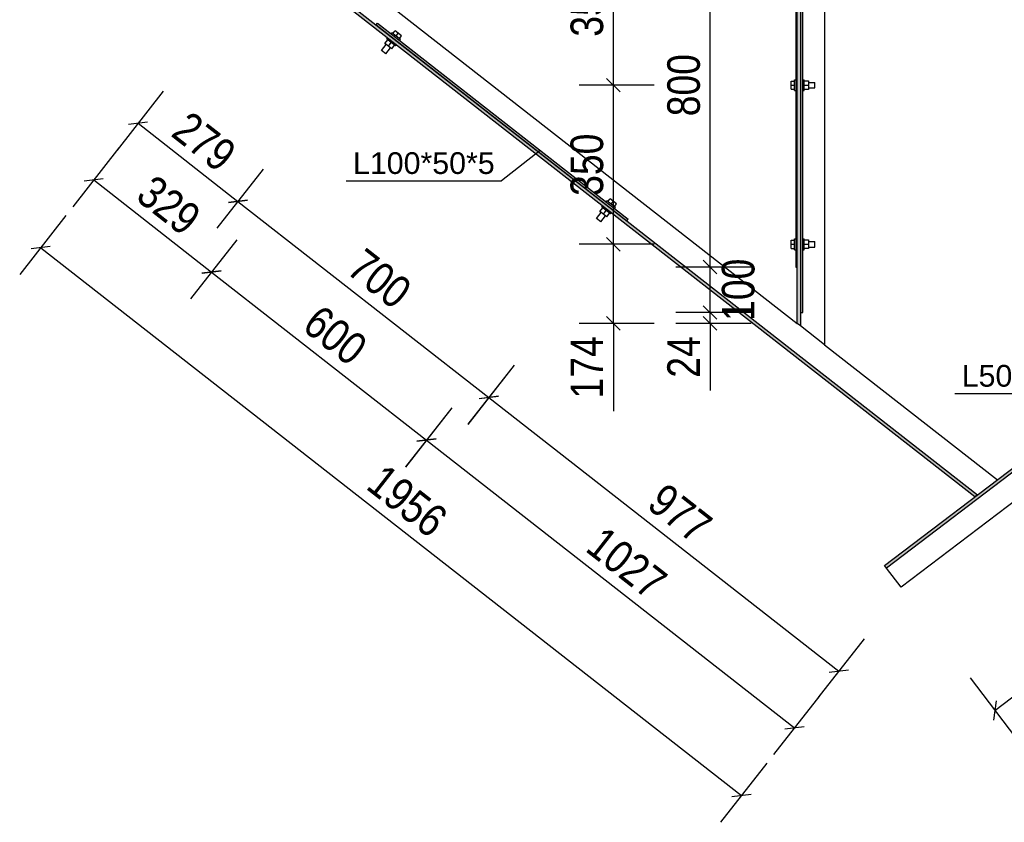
# Model space of a CAD drawing. Header units: millimetres. Extents: x 75 to 96588, y 16 to 10023.
# Tile 1 of 25: x 227 to 2391, y 16 to 1781. Entities that reach past the tile are written whole.
import ezdxf

# ---------------------------------------------------------------- set-up
doc = ezdxf.new("R2010")
doc.units = ezdxf.units.MM
doc.styles.add('Arial', font='ARIAL.TTF', dxfattribs={"height": 0.2})
doc.styles.add('Arial Narrow', font='ARIALN.TTF', dxfattribs={"height": 0.2})

# ---------------------------------------------------------------- blocks, each defined once
blk = doc.blocks.new('Part-84831 - 84818')
blk.add_hatch(color=96).paths.add_polyline_path([(1936, 4077.1), (1936, 1113), (1943, 1107.5), (1943, 4077.1)])
at = {"color": 96}
for p, q in [((1936, 1113), (1936, 4077.1)), ((1936, 4077.1), (1943, 4077.1)), ((1943, 4077.1), (1996, 4077.1)), ((1943, 4077.1), (1943, 1107.5)), ((1996, 4077.1), (1996, 1066.1)), ((1943, 1107.5), (1936, 1113)), ((1996, 1066.1), (1943, 1107.5))]:
    blk.add_line(p, q, dxfattribs=at)
blk = doc.blocks.new('Part-85775 - 84818')
blk.add_hatch(color=6).paths.add_polyline_path([(1933, 2037.1), (1933, 1237.1), (1936, 1237.1), (1936, 2037.1)])
at = {"color": 7}
for p, q in [((1933, 2037.1), (1933, 1237.1)), ((1933, 2037.1), (1936, 2037.1)), ((1936, 1237.1), (1936, 2037.1)), ((1933, 1237.1), (1936, 1237.1))]:
    blk.add_line(p, q, dxfattribs=at)
blk = doc.blocks.new('Part-84828 - 84818')
blk.add_hatch(color=96).paths.add_polyline_path([(2128.2, 580.5), (2132.4, 574.9), (4313, 2233.2), (4306, 2236.6)])
at = {"color": 96}
for p, q in [((2128.2, 580.5), (4306, 2236.6)), ((4313, 2233.2), (2132.4, 574.9)), ((4306, 2236.6), (4313, 2233.2)), ((4366, 2206.9), (2164.5, 532.7)), ((2132.4, 574.9), (2128.2, 580.5)), ((2164.5, 532.7), (2132.4, 574.9))]:
    blk.add_line(p, q, dxfattribs=at)
blk = doc.blocks.new('Bolt-85787 - 84818')
at = {"color": 7}
for p, q in [((1047.1, 1750.7), (1051.8, 1756.6)), ((1065.9, 1745.5), (1051.8, 1756.6)), ((1029.5, 1728.9), (1035.7, 1736.8)), ((1033.7, 1738.4), (1035.5, 1740.7)), ((1052.6, 1723.6), (1033.7, 1738.4)), ((1042.9, 1750.2), (1044.8, 1752.5)), ((1063.7, 1737.8), (1044.8, 1752.5)), ((1054.2, 1745.1), (1058.9, 1751.1)), ((1061.3, 1739.6), (1065.9, 1745.5)), ((1061.8, 1735.4), (1063.7, 1737.8)), ((1021.8, 1713.4), (1032.3, 1726.8)), ((1031.2, 1706), (1021.8, 1713.4)), ((1044.5, 1717.2), (1029.5, 1728.9)), ((1031.2, 1706), (1041.7, 1719.4)), ((1037, 1723.1), (1043.2, 1731)), ((1044.5, 1717.2), (1050.6, 1725.1)), ((1052.6, 1723.6), (1054.5, 1725.9)), ((1519.8, 1381.2), (1524.5, 1387.1)), ((1538.6, 1376), (1524.5, 1387.1)), ((1502.2, 1359.4), (1508.4, 1367.3)), ((1506.4, 1368.8), (1508.2, 1371.2)), ((1525.3, 1354), (1506.4, 1368.8)), ((1515.6, 1380.6), (1517.5, 1383)), ((1536.4, 1368.2), (1517.5, 1383)), ((1526.9, 1375.6), (1531.6, 1381.5)), ((1534, 1370.1), (1538.6, 1376)), ((1534.5, 1365.9), (1536.4, 1368.2)), ((1494.5, 1343.9), (1505, 1357.2)), ((1504, 1336.5), (1494.5, 1343.9)), ((1517.2, 1347.7), (1502.2, 1359.4)), ((1504, 1336.5), (1514.4, 1349.9)), ((1509.7, 1353.6), (1515.9, 1361.4)), ((1517.2, 1347.7), (1523.3, 1355.6)), ((1525.3, 1354), (1527.2, 1356.4))]:
    blk.add_line(p, q, dxfattribs=at)
blk = doc.blocks.new('Part-85651 - 84818')
blk.add_hatch(color=96).paths.add_polyline_path([(786, 1935.8), (2326.6, 731.4), (2332.4, 735.8), (793, 1939.2)])
at = {"color": 96}
for p, q in [((846, 1965.1), (1936, 1113)), ((786, 1935.8), (793, 1939.2)), ((2326.6, 731.4), (786, 1935.8)), ((793, 1939.2), (2332.4, 735.8)), ((1996, 1066.1), (2376, 769)), ((2332.4, 735.8), (2326.6, 731.4))]:
    blk.add_line(p, q, dxfattribs=at)
blk = doc.blocks.new('Part-85776 - 84818')
blk.add_hatch(color=6).paths.add_polyline_path([(1943, 2037.1), (1943, 1137.1), (1948, 1137.1), (1948, 2037.1)])
at = {"color": 7}
for p, q in [((1943, 2037.1), (1943, 1137.1)), ((1943, 2037.1), (1948, 2037.1)), ((1948, 1137.1), (1948, 2037.1)), ((1943, 1137.1), (1948, 1137.1))]:
    blk.add_line(p, q, dxfattribs=at)
blk = doc.blocks.new('Bolt-85777 - 84818')
at = {"color": 7}
for p, q in [((1922.5, 1996.1), (1930, 1996.1)), ((1922.5, 1978.1), (1922.5, 1996.1)), ((1930, 1975.1), (1930, 1999.1)), ((1930, 1999.1), (1933, 1999.1)), ((1948, 1999.1), (1951, 1999.1)), ((1951, 1975.1), (1951, 1999.1)), ((1951, 1996.6), (1961, 1996.6)), ((1961, 1996.6), (1961, 1977.6)), ((1961, 1993.1), (1975, 1993.1)), ((1975, 1981.1), (1975, 1993.1)), ((1922.5, 1987.1), (1930, 1987.1)), ((1922.5, 1978.1), (1930, 1978.1)), ((1930, 1975.1), (1933, 1975.1)), ((1948, 1975.1), (1951, 1975.1)), ((1951, 1987.1), (1961, 1987.1)), ((1961, 1977.6), (1951, 1977.6)), ((1961, 1981.1), (1975, 1981.1)), ((1922.5, 1646.1), (1930, 1646.1)), ((1922.5, 1628.1), (1922.5, 1646.1)), ((1930, 1625.1), (1930, 1649.1)), ((1930, 1649.1), (1933, 1649.1)), ((1948, 1649.1), (1951, 1649.1)), ((1951, 1625.1), (1951, 1649.1)), ((1951, 1646.6), (1961, 1646.6)), ((1961, 1646.6), (1961, 1627.6)), ((1922.5, 1637.1), (1930, 1637.1)), ((1922.5, 1628.1), (1930, 1628.1)), ((1930, 1625.1), (1933, 1625.1)), ((1948, 1625.1), (1951, 1625.1)), ((1951, 1637.1), (1961, 1637.1)), ((1961, 1627.6), (1951, 1627.6)), ((1961, 1643.1), (1975, 1643.1)), ((1961, 1631.1), (1975, 1631.1)), ((1975, 1631.1), (1975, 1643.1)), ((1930, 1275.1), (1930, 1299.1)), ((1930, 1299.1), (1933, 1299.1)), ((1948, 1299.1), (1951, 1299.1)), ((1951, 1275.1), (1951, 1299.1)), ((1922.5, 1296.1), (1930, 1296.1)), ((1922.5, 1278.1), (1922.5, 1296.1)), ((1922.5, 1287.1), (1930, 1287.1)), ((1922.5, 1278.1), (1930, 1278.1)), ((1951, 1296.6), (1961, 1296.6)), ((1951, 1287.1), (1961, 1287.1)), ((1961, 1277.6), (1951, 1277.6)), ((1961, 1296.6), (1961, 1277.6)), ((1961, 1293.1), (1975, 1293.1)), ((1961, 1281.1), (1975, 1281.1)), ((1975, 1281.1), (1975, 1293.1)), ((1930, 1275.1), (1933, 1275.1)), ((1948, 1275.1), (1951, 1275.1))]:
    blk.add_line(p, q, dxfattribs=at)
blk = doc.blocks.new('Part-85786 - 84818')
blk.add_hatch(color=6).paths.add_polyline_path([(1009.9, 1769.6), (1561.4, 1338.5), (1564.5, 1342.5), (1013, 1773.6)])
at = {"color": 7}
for p, q in [((1009.9, 1769.6), (1013, 1773.6)), ((1009.9, 1769.6), (1561.4, 1338.5)), ((1013, 1773.6), (1564.5, 1342.5)), ((1561.4, 1338.5), (1564.5, 1342.5))]:
    blk.add_line(p, q, dxfattribs=at)
blk = doc.blocks.new('StraightDimension-91868 - 84818')
at = {"color": 174}
for p, q in [((1546.7, 1272.1), (1516.7, 1302.1)), ((1621.7, 1287.1), (1456.7, 1287.1)), ((1531.7, 1113), (1531.7, 1287.1)), ((1516.7, 1128), (1546.7, 1098)), ((1621.7, 1113), (1456.7, 1113)), ((1531.7, 1113), (1531.7, 919.9)), ((1531.7, 1113), (1531.7, 919.9))]:
    blk.add_line(p, q, dxfattribs=at)
at = {"color": 30, "style": 'Arial Narrow'}
blk.add_text('174', height=71.58, rotation=90.0002, dxfattribs=at).set_placement((1509.2, 948.1))
blk = doc.blocks.new('StraightDimension-89827 - 84818')
at = {"color": 174}
for p, q in [((1834.4, 2037.1), (1669.4, 2037.1)), ((1759.4, 2022.1), (1729.4, 2052.1)), ((1744.4, 1237.1), (1744.4, 2037.1)), ((1834.4, 1237.1), (1669.4, 1237.1)), ((1729.4, 1252.1), (1759.4, 1222.1))]:
    blk.add_line(p, q, dxfattribs=at)
at = {"color": 30, "style": 'Arial Narrow'}
blk.add_text('800', height=71.58, rotation=90.0002, dxfattribs=at).set_placement((1721.9, 1568.7))
blk = doc.blocks.new('StraightDimension-89145 - 84818')
at = {"color": 174}
for p, q in [((444.7, 1499.5), (343.1, 1369.5)), ((410.3, 1431.2), (368.2, 1426)), ((389.3, 1428.6), (648.4, 1226)), ((703.8, 1296.9), (602.2, 1166.9)), ((627.4, 1223.4), (669.5, 1228.6))]:
    blk.add_line(p, q, dxfattribs=at)
at = {"color": 30, "style": 'Arial Narrow'}
blk.add_text('329', height=71.58, rotation=321.9843, dxfattribs=at).set_placement((478.8, 1387.1))
blk = doc.blocks.new('StraightDimension-89074 - 84818')
at = {"color": 174}
for p, q in [((328.1, 1350.4), (226.5, 1220.4)), ((293.8, 1282.1), (251.7, 1276.9)), ((272.7, 1279.5), (1813.5, 75)), ((1868.9, 145.9), (1767.3, 15.9)), ((1792.4, 72.4), (1834.5, 77.6))]:
    blk.add_line(p, q, dxfattribs=at)
at = {"color": 30, "style": 'Arial Narrow'}
blk.add_text('1956', height=71.58, rotation=321.9843, dxfattribs=at).set_placement((985.1, 751.1))
blk = doc.blocks.new('StraightDimension-89143 - 84818')
at = {"color": 174}
for p, q in [((1176.5, 927.3), (1074.9, 797.3)), ((1142.1, 859), (1100, 853.8)), ((1121.1, 856.4), (1930, 224)), ((1985.4, 294.9), (1883.8, 164.9)), ((1908.9, 221.5), (1951.1, 226.6))]:
    blk.add_line(p, q, dxfattribs=at)
at = {"color": 30, "style": 'Arial Narrow'}
blk.add_text('1027', height=71.58, rotation=321.9843, dxfattribs=at).set_placement((1467.5, 614.1))
blk = doc.blocks.new('StraightDimension-89144 - 84818')
at = {"color": 174}
for p, q in [((703.8, 1296.9), (602.2, 1166.9)), ((669.4, 1228.6), (627.3, 1223.4)), ((648.4, 1226), (1121.1, 856.5)), ((1176.5, 927.4), (1074.9, 797.4)), ((1100, 853.9), (1142.2, 859))]:
    blk.add_line(p, q, dxfattribs=at)
at = {"color": 30, "style": 'Arial Narrow'}
blk.add_text('600', height=71.58, rotation=321.9843, dxfattribs=at).set_placement((844.7, 1101.1))
blk = doc.blocks.new('StraightDimension-89216 - 84818')
at = {"color": 174}
for p, q in [((1313.3, 1021.1), (1211.7, 891.1)), ((1278.9, 952.8), (1236.8, 947.6)), ((1257.8, 950.2), (2027.4, 348.6)), ((2082.8, 419.5), (1981.2, 289.5)), ((2006.3, 346), (2048.4, 351.2))]:
    blk.add_line(p, q, dxfattribs=at)
at = {"color": 30, "style": 'Arial Narrow'}
blk.add_text('977', height=71.58, rotation=321.9843, dxfattribs=at).set_placement((1602.6, 709.3))
blk = doc.blocks.new('StraightDimension-89217 - 84818')
at = {"color": 174}
for p, q in [((761.8, 1452.3), (660.2, 1322.3)), ((727.5, 1384), (685.3, 1378.8)), ((706.4, 1381.4), (1257.9, 950.3)), ((1313.3, 1021.2), (1211.7, 891.2)), ((1236.8, 947.7), (1278.9, 952.8))]:
    blk.add_line(p, q, dxfattribs=at)
at = {"color": 30, "style": 'Arial Narrow'}
blk.add_text('700', height=71.58, rotation=321.9843, dxfattribs=at).set_placement((942.1, 1225.7))
blk = doc.blocks.new('StraightDimension-89218 - 84818')
at = {"color": 174}
for p, q in [((542.1, 1624.1), (440.5, 1494.1)), ((507.7, 1555.8), (465.6, 1550.6)), ((486.7, 1553.2), (706.4, 1381.4)), ((761.8, 1452.3), (660.2, 1322.3)), ((685.4, 1378.8), (727.5, 1384))]:
    blk.add_line(p, q, dxfattribs=at)
at = {"color": 30, "style": 'Arial Narrow'}
blk.add_text('279', height=71.58, rotation=321.9843, dxfattribs=at).set_placement((556.5, 1527.1))
blk = doc.blocks.new('StraightDimension-89828 - 84818')
at = {"color": 174}
for p, q in [((1834.4, 1237.1), (1669.4, 1237.1)), ((1759.4, 1222.1), (1729.4, 1252.1)), ((1744.4, 1137.1), (1744.4, 1237.1)), ((1729.4, 1152.1), (1759.4, 1122.1)), ((1834.4, 1137.1), (1669.4, 1137.1))]:
    blk.add_line(p, q, dxfattribs=at)
at = {"color": 30, "style": 'Arial Narrow'}
blk.add_text('100', height=71.58, rotation=90.0002, dxfattribs=at).set_placement((1841.9, 1118.7))
blk = doc.blocks.new('StraightDimension-89829 - 84818')
at = {"color": 174}
for p, q in [((1729.4, 1152.1), (1759.4, 1122.1)), ((1834.4, 1137.1), (1669.4, 1137.1)), ((1759.4, 1098), (1729.4, 1128)), ((1744.4, 1113), (1744.4, 1137.1)), ((1834.4, 1113), (1669.4, 1113)), ((1744.4, 1113), (1744.4, 965.5)), ((1744.4, 1113), (1744.4, 965.5))]:
    blk.add_line(p, q, dxfattribs=at)
at = {"color": 30, "style": 'Arial Narrow'}
blk.add_text('24', height=71.58, rotation=90.0002, dxfattribs=at).set_placement((1721.9, 993.7))
blk = doc.blocks.new('StraightDimension-91145 - 84818')
at = {"color": 174}
for p, q in [((2626.8, 570), (2726.7, 438.7)), ((2370.4, 261.9), (2681.3, 498.4)), ((2678.5, 477.3), (2684.2, 519.4)), ((2315.9, 333.6), (2415.8, 202.2)), ((2373.3, 282.9), (2367.5, 240.9))]:
    blk.add_line(p, q, dxfattribs=at)
at = {"color": 30, "style": 'Arial Narrow'}
blk.add_text('391', height=71.58, rotation=37.2537, dxfattribs=at).set_placement((2457.8, 356.7))
blk = doc.blocks.new('StraightDimension-93771 - 84818')
at = {"color": 174}
for p, q in [((1546.7, 1622.1), (1516.7, 1652.1)), ((1621.7, 1637.1), (1456.7, 1637.1)), ((1531.7, 1287.1), (1531.7, 1637.1)), ((1516.7, 1302.1), (1546.7, 1272.1)), ((1621.7, 1287.1), (1456.7, 1287.1))]:
    blk.add_line(p, q, dxfattribs=at)
at = {"color": 30, "style": 'Arial Narrow'}
blk.add_text('350', height=71.58, rotation=90.0002, dxfattribs=at).set_placement((1509.2, 1393.7))
blk = doc.blocks.new('StraightDimension-93773 - 84818')
at = {"color": 174}
for p, q in [((1546.7, 1972.1), (1516.7, 2002.1)), ((1621.7, 1987.1), (1456.7, 1987.1)), ((1531.7, 1637.1), (1531.7, 1987.1)), ((1516.7, 1652.1), (1546.7, 1622.1)), ((1621.7, 1637.1), (1456.7, 1637.1))]:
    blk.add_line(p, q, dxfattribs=at)
at = {"color": 30, "style": 'Arial Narrow'}
blk.add_text('350', height=71.58, rotation=90.0002, dxfattribs=at).set_placement((1509.2, 1743.7))
blk = doc.blocks.new('Mark-87083 - 84818')
at = {"color": 136}
for p in [(2282.6, 959), (2511.7, 875.8)]:
    blk.add_line(p, (2486.9, 959), dxfattribs=at)
at = {"color": 30, "style": 'Arial'}
blk.add_text('L50*3', height=47.75, dxfattribs=at).set_placement((2297.6, 974))
blk = doc.blocks.new('Mark-87085 - 84818')
at = {"color": 136}
for p in [(1371.1, 1493.6), (944.3, 1426.8)]:
    blk.add_line(p, (1285.8, 1426.8), dxfattribs=at)
at = {"color": 30, "style": 'Arial'}
blk.add_text('L100*50*5', height=47.75, dxfattribs=at).set_placement((959.3, 1441.8))

msp = doc.modelspace()

# ---------------------------------------------------------------- block references
for name in ['Part-84831 - 84818', 'Part-84828 - 84818', 'StraightDimension-89827 - 84818', 'Part-85775 - 84818', 'Part-85776 - 84818', 'StraightDimension-93773 - 84818', 'Bolt-85777 - 84818', 'Part-85651 - 84818', 'Part-85786 - 84818', 'Bolt-85787 - 84818', 'StraightDimension-93771 - 84818', 'StraightDimension-89218 - 84818', 'StraightDimension-89145 - 84818', 'Mark-87085 - 84818', 'StraightDimension-89217 - 84818', 'StraightDimension-89074 - 84818', 'StraightDimension-91868 - 84818', 'StraightDimension-89144 - 84818', 'StraightDimension-89828 - 84818', 'StraightDimension-89829 - 84818', 'StraightDimension-89216 - 84818', 'Mark-87083 - 84818', 'StraightDimension-89143 - 84818', 'StraightDimension-91145 - 84818']:
    msp.add_blockref(name, (0, 0))

doc.saveas('drawing.dxf')
